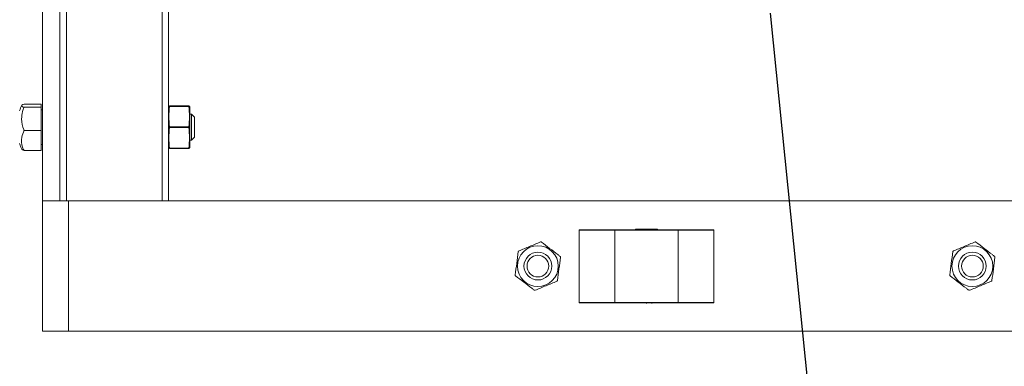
# Model space of a CAD drawing. Header units: millimetres. Extents: x -102560 to 77680, y 7163 to 33028.
# Tile 5 of 80: x -96297 to -95164, y 13227 to 13626. Entities that reach past the tile are written whole.
import ezdxf
from ezdxf import colors
from ezdxf.entities.mleader import LeaderData, LeaderLine
from ezdxf.math import Vec2, Vec3

# ---------------------------------------------------------------- set-up
doc = ezdxf.new("R2010")
doc.units = ezdxf.units.MM
for name, color, linetype, lineweight in [('RR_IWK_opisy', 7, 'Continuous', 0), ('RR_IWK_opisy_piony', 7, 'Continuous', 0), ('RR_IWK_urzadzenia', 7, 'Continuous', 13)]:
    doc.layers.add(name, color=color, linetype=linetype, lineweight=lineweight)
doc.styles.add('RR', font='GARA.TTF', dxfattribs={"height": 200})

# ---------------------------------------------------------------- blocks, each defined once
blk = doc.blocks.new('_None')

msp = doc.modelspace()

# ---------------------------------------------------------------- linework, layer by layer
at = {"layer": 'RR_IWK_urzadzenia', "color": 8, "linetype": 'Continuous', "lineweight": 13}
for p, q in [((-96243.4, 13417.3), (-96243.4, 14277.3)), ((-96133.4, 13417.3), (-96133.4, 14277.3)), ((-95612.4, 13383.5), (-95653.4, 13383.5)), ((-95498.4, 13383.5), (-95539.4, 13383.5)), ((-95653.4, 13300.5), (-95612.4, 13300.5)), ((-95572.7, 13299.5), (-95572.7, 13300)), ((-95539.4, 13300.5), (-95498.4, 13300.5))]:
    msp.add_line(p, q, dxfattribs=at)
at = {"layer": 'RR_IWK_urzadzenia', "color": 7, "linetype": 'Continuous', "lineweight": 13}
for p, q in [((-96125.9, 13417.3), (-96125.9, 14277.3)), ((-96270.9, 13417.3), (-96270.9, 13947.3)), ((-96250.9, 13417.3), (-96250.9, 13947.3)), ((-96272.4, 13528.9), (-96292.2, 13528.9)), ((-96272.4, 13528.9), (-96272.4, 13525.2)), ((-96272.4, 13525.2), (-96292.2, 13525.2)), ((-96272.4, 13525.2), (-96272.4, 13498.5)), ((-96270.9, 13522.3), (-96272.4, 13522.3)), ((-96125.7, 13526.8), (-96125.9, 13525.8)), ((-96124.7, 13526.8), (-96102.6, 13526.8)), ((-96102.6, 13526.3), (-96124.7, 13526.3)), ((-96101.4, 13525.8), (-96101.7, 13526.8)), ((-96101.4, 13525.8), (-96101.4, 13478.8)), ((-96099.4, 13517.3), (-96101.4, 13517.3)), ((-96095.9, 13513.8), (-96099.4, 13517.3)), ((-96099.4, 13487.3), (-96099.4, 13517.3)), ((-96095.9, 13513.8), (-96095.9, 13490.8)), ((-96272.4, 13498.5), (-96292.2, 13498.5)), ((-96272.4, 13498.5), (-96272.4, 13475.6)), ((-96124.7, 13502.8), (-96102.6, 13502.8)), ((-96102.6, 13501.8), (-96124.7, 13501.8)), ((-96101.4, 13487.3), (-96099.4, 13487.3)), ((-96099.4, 13487.3), (-96095.9, 13490.8)), ((-96272.4, 13475.6), (-96292.2, 13475.6)), ((-96272.4, 13482.3), (-96270.9, 13482.3)), ((-96125.9, 13478.8), (-96125.7, 13477.8)), ((-96124.7, 13478.3), (-96102.6, 13478.3)), ((-96102.6, 13477.8), (-96124.7, 13477.8)), ((-96101.7, 13477.8), (-96101.4, 13478.8)), ((-96270.9, 13267.3), (-96270.9, 13417.3)), ((-96270.9, 13417.3), (-96240.9, 13417.3)), ((-96240.9, 13267.3), (-96240.9, 13417.3)), ((-94385.9, 13417.3), (-96240.9, 13417.3)), ((-95653.4, 13383.5), (-95653.4, 13300.5)), ((-95652.9, 13384), (-95612.3, 13384)), ((-95612.4, 13300.5), (-95612.4, 13383.5)), ((-95539.4, 13383.5), (-95612.4, 13383.5)), ((-95612.3, 13384), (-95539.6, 13384)), ((-95588.7, 13385), (-95588.7, 13384)), ((-95588.7, 13385), (-95585.9, 13385)), ((-95585.9, 13385), (-95585.9, 13384)), ((-95566, 13385), (-95585.9, 13385)), ((-95566, 13385), (-95566, 13384)), ((-95566, 13385), (-95563.2, 13385)), ((-95563.2, 13385), (-95563.2, 13384)), ((-95539.6, 13384), (-95498.9, 13384)), ((-95539.4, 13300.5), (-95539.4, 13383.5)), ((-95498.4, 13300.5), (-95498.4, 13383.5)), ((-95612.3, 13300), (-95652.9, 13300)), ((-95612.4, 13300.5), (-95539.4, 13300.5)), ((-95539.6, 13300), (-95612.3, 13300)), ((-95582.4, 13299.5), (-95582.4, 13300)), ((-95579.4, 13299.5), (-95579.4, 13300)), ((-95576.4, 13299.5), (-95576.4, 13300)), ((-95576.4, 13299.5), (-95575.4, 13299.5)), ((-95575.4, 13299.5), (-95575.4, 13300)), ((-95570.3, 13299.5), (-95570.3, 13300)), ((-95570.1, 13299.5), (-95569.8, 13299.5)), ((-95569.5, 13299.5), (-95569.5, 13300)), ((-95498.9, 13300), (-95539.6, 13300)), ((-96240.9, 13267.3), (-96270.9, 13267.3)), ((-96240.9, 13267.3), (-94385.9, 13267.3))]:
    msp.add_line(p, q, dxfattribs=at)
for centre, radius in [((-95700.9, 13342.3), 23.5), ((-95200.9, 13342.3), 23.5), ((-95700.9, 13342.3), 16), ((-95700.9, 13342.3), 12.5), ((-95200.9, 13342.3), 16), ((-95200.9, 13342.3), 12.5)]:
    msp.add_circle(centre, radius, dxfattribs=at)
for centre, radius, start, end in [((-96276.9, 13517.2), 20.7, 150.0261, 169.1171), ((-96276.9, 13487.3), 20.7, 190.8829, 209.9852), ((-95652.9, 13383.5), 0.5, 90, 180), ((-95498.9, 13383.5), 0.5, 0, 90), ((-95652.9, 13300.5), 0.5, 180, 270), ((-95498.9, 13300.5), 0.5, 270, 0)]:
    msp.add_arc(centre, radius, start, end, dxfattribs=at)
for points, knots in [([(-96292.2, 13528.9), (-96293.2, 13528.5), (-96295.7, 13527.5), (-96295, 13526.2), (-96292.8, 13525.4), (-96292.2, 13525.2)], [0, 0, 0, 0, 0.34751, 0.838034, 1, 1, 1, 1]), ([(-96292.2, 13525.2), (-96292.8, 13523.6), (-96294.6, 13519.3), (-96295.3, 13510.5), (-96294.3, 13503), (-96292.3, 13498.9), (-96292.2, 13498.5)], [0, 0, 0, 0, 0.188202, 0.500858, 0.959634, 1, 1, 1, 1]), ([(-96124.7, 13526.3), (-96125.2, 13522.4), (-96126.1, 13514.6), (-96125.2, 13506.7), (-96124.7, 13502.8)], [0, 0, 0, 0, 0.495528, 1, 1, 1, 1]), ([(-96124.7, 13526.3), (-96124.7, 13526.4), (-96124.7, 13526.5), (-96124.7, 13526.7), (-96124.7, 13526.8), (-96124.7, 13526.8), (-96124.7, 13526.8)], [0, 0, 0, 0, 0.312483, 0.626203, 0.93738, 1, 1, 1, 1]), ([(-96102.6, 13526.8), (-96102.7, 13526.8), (-96102.7, 13526.7), (-96102.7, 13526.6), (-96102.7, 13526.4), (-96102.7, 13526.3), (-96102.6, 13526.3)], [0, 0, 0, 0, 0.3126278, 0.626346, 0.9375236, 1, 1, 1, 1]), ([(-96102.6, 13502.8), (-96102.2, 13506.7), (-96101.2, 13514.5), (-96102.2, 13522.3), (-96102.6, 13526.3)], [0, 0, 0, 0, 0.495528, 1, 1, 1, 1]), ([(-96292.2, 13498.5), (-96293.2, 13495.9), (-96295.7, 13489.7), (-96295, 13481.6), (-96292.8, 13476.8), (-96292.2, 13475.6)], [0, 0, 0, 0, 0.34751, 0.838034, 1, 1, 1, 1]), ([(-96124.7, 13501.8), (-96125.2, 13497.9), (-96126.1, 13490.1), (-96125.2, 13482.2), (-96124.7, 13478.3)], [0, 0, 0, 0, 0.495528, 1, 1, 1, 1]), ([(-96124.7, 13501.8), (-96124.7, 13501.9), (-96124.7, 13502.1), (-96124.7, 13502.4), (-96124.7, 13502.6), (-96124.7, 13502.8), (-96124.7, 13502.8)], [0, 0, 0, 0, 0.312482, 0.626202, 0.937379, 1, 1, 1, 1]), ([(-96102.6, 13502.8), (-96102.7, 13502.7), (-96102.7, 13502.5), (-96102.7, 13502.1), (-96102.7, 13501.9), (-96102.7, 13501.8), (-96102.6, 13501.8)], [0, 0, 0, 0, 0.312482, 0.626202, 0.937379, 1, 1, 1, 1]), ([(-96102.6, 13478.3), (-96102.2, 13482.2), (-96101.2, 13490), (-96102.2, 13497.8), (-96102.6, 13501.8)], [0, 0, 0, 0, 0.495528, 1, 1, 1, 1]), ([(-96292.2, 13475.6), (-96293.5, 13476), (-96295, 13476.5), (-96294.7, 13477), (-96294.7, 13477.1)], [0, 0, 0, 0, 0.89112, 1, 1, 1, 1]), ([(-96124.7, 13477.8), (-96124.7, 13477.8), (-96124.7, 13477.8), (-96124.7, 13478), (-96124.7, 13478.1), (-96124.7, 13478.3), (-96124.7, 13478.3)], [0, 0, 0, 0, 0.312628, 0.626346, 0.937524, 1, 1, 1, 1]), ([(-96102.6, 13478.3), (-96102.7, 13478.2), (-96102.7, 13478), (-96102.7, 13477.8), (-96102.7, 13477.8), (-96102.7, 13477.8), (-96102.6, 13477.8)], [0, 0, 0, 0, 0.3124827, 0.6262027, 0.9373801, 1, 1, 1, 1]), ([(-95612.4, 13383.5), (-95612.4, 13383.6), (-95612.4, 13383.7), (-95612.4, 13383.8), (-95612.4, 13384), (-95612.4, 13384), (-95612.3, 13384), (-95612.3, 13384), (-95612.3, 13384)], [0, 0, 0, 0, 0.20667, 0.413245, 0.622528, 0.837768, 0.981681, 1, 1, 1, 1]), ([(-95539.4, 13383.5), (-95539.4, 13383.6), (-95539.4, 13383.7), (-95539.5, 13383.8), (-95539.5, 13384), (-95539.5, 13384), (-95539.6, 13384), (-95539.6, 13384), (-95539.6, 13384)], [0, 0, 0, 0, 0.20667, 0.413245, 0.622528, 0.837768, 0.981681, 1, 1, 1, 1]), ([(-95722.8, 13359.8), (-95718.7, 13361.5), (-95710.3, 13364.9), (-95702, 13368.4), (-95697.7, 13370.1)], [0, 0, 0, 0, 0.495528, 1, 1, 1, 1]), ([(-95696.8, 13370), (-95696.8, 13370), (-95697, 13370.1), (-95697.4, 13370.2), (-95697.6, 13370.2), (-95697.7, 13370.1), (-95697.7, 13370.1)], [0, 0, 0, 0, 0.3126278, 0.626346, 0.9375236, 1, 1, 1, 1]), ([(-95696.8, 13370), (-95690.5, 13365.1), (-95683.3, 13359.6), (-95676.1, 13354.1), (-95675.2, 13353.4)], [0, 0, 0, 0, 0.873557, 1, 1, 1, 1]), ([(-95222.8, 13359.8), (-95218.7, 13361.5), (-95210.3, 13364.9), (-95202, 13368.4), (-95197.7, 13370.1)], [0, 0, 0, 0, 0.495528, 1, 1, 1, 1]), ([(-95196.8, 13370), (-95196.8, 13370), (-95197, 13370.1), (-95197.4, 13370.2), (-95197.6, 13370.2), (-95197.7, 13370.1), (-95197.7, 13370.1)], [0, 0, 0, 0, 0.3126278, 0.626346, 0.9375236, 1, 1, 1, 1]), ([(-95196.8, 13370), (-95190.5, 13365.1), (-95183.3, 13359.6), (-95176.1, 13354.1), (-95175.2, 13353.4)], [0, 0, 0, 0, 0.873557, 1, 1, 1, 1]), ([(-95727, 13332.1), (-95726.4, 13336.5), (-95725.2, 13345.5), (-95724, 13354.4), (-95723.4, 13359)], [0, 0, 0, 0, 0.495528, 1, 1, 1, 1]), ([(-95722.8, 13359.8), (-95722.9, 13359.7), (-95723.1, 13359.6), (-95723.3, 13359.3), (-95723.4, 13359.1), (-95723.4, 13359), (-95723.4, 13359)], [0, 0, 0, 0, 0.312482, 0.626202, 0.937379, 1, 1, 1, 1]), ([(-95227, 13332.1), (-95226.4, 13336.5), (-95225.2, 13345.5), (-95224, 13354.4), (-95223.4, 13359)], [0, 0, 0, 0, 0.495528, 1, 1, 1, 1]), ([(-95222.8, 13359.8), (-95222.9, 13359.7), (-95223.1, 13359.6), (-95223.3, 13359.3), (-95223.4, 13359.1), (-95223.4, 13359), (-95223.4, 13359)], [0, 0, 0, 0, 0.312482, 0.626202, 0.937379, 1, 1, 1, 1]), ([(-95674.9, 13352.5), (-95675.5, 13348.1), (-95676.6, 13339.1), (-95677.8, 13330.1), (-95678.4, 13325.6)], [0, 0, 0, 0, 0.495528, 1, 1, 1, 1]), ([(-95674.9, 13352.5), (-95674.9, 13352.6), (-95674.9, 13352.8), (-95675, 13353.1), (-95675.1, 13353.3), (-95675.2, 13353.4), (-95675.2, 13353.4)], [0, 0, 0, 0, 0.312483, 0.626203, 0.93738, 1, 1, 1, 1]), ([(-95174.9, 13352.5), (-95175.5, 13348.1), (-95176.6, 13339.1), (-95177.8, 13330.1), (-95178.4, 13325.6)], [0, 0, 0, 0, 0.495528, 1, 1, 1, 1]), ([(-95174.9, 13352.5), (-95174.9, 13352.6), (-95174.9, 13352.8), (-95175, 13353.1), (-95175.1, 13353.3), (-95175.2, 13353.4), (-95175.2, 13353.4)], [0, 0, 0, 0, 0.312483, 0.626203, 0.93738, 1, 1, 1, 1]), ([(-95727, 13332.1), (-95727, 13332), (-95727, 13331.7), (-95726.9, 13331.4), (-95726.8, 13331.2), (-95726.7, 13331.1), (-95726.6, 13331.1)], [0, 0, 0, 0, 0.312483, 0.626203, 0.93738, 1, 1, 1, 1]), ([(-95705.1, 13314.6), (-95706, 13315.3), (-95713.2, 13320.8), (-95720.3, 13326.3), (-95726.6, 13331.1)], [0, 0, 0, 0, 0.126443, 1, 1, 1, 1]), ([(-95679.1, 13324.8), (-95683.2, 13323.1), (-95691.6, 13319.6), (-95699.9, 13316.2), (-95704.1, 13314.5)], [0, 0, 0, 0, 0.4955279, 1, 1, 1, 1]), ([(-95679.1, 13324.8), (-95679, 13324.9), (-95678.8, 13325), (-95678.6, 13325.2), (-95678.5, 13325.4), (-95678.4, 13325.6), (-95678.4, 13325.6)], [0, 0, 0, 0, 0.312482, 0.626202, 0.937379, 1, 1, 1, 1]), ([(-95227, 13332.1), (-95227, 13332), (-95227, 13331.7), (-95226.9, 13331.4), (-95226.8, 13331.2), (-95226.7, 13331.1), (-95226.6, 13331.1)], [0, 0, 0, 0, 0.3124827, 0.6262027, 0.9373801, 1, 1, 1, 1]), ([(-95205.1, 13314.6), (-95206, 13315.3), (-95213.2, 13320.8), (-95220.3, 13326.3), (-95226.6, 13331.1)], [0, 0, 0, 0, 0.126443, 1, 1, 1, 1]), ([(-95179.1, 13324.8), (-95183.2, 13323.1), (-95191.6, 13319.6), (-95199.9, 13316.2), (-95204.1, 13314.5)], [0, 0, 0, 0, 0.4955279, 1, 1, 1, 1]), ([(-95179.1, 13324.8), (-95179, 13324.9), (-95178.8, 13325), (-95178.6, 13325.2), (-95178.5, 13325.4), (-95178.4, 13325.6), (-95178.4, 13325.6)], [0, 0, 0, 0, 0.312482, 0.626202, 0.937379, 1, 1, 1, 1]), ([(-95705.1, 13314.6), (-95705, 13314.5), (-95704.9, 13314.4), (-95704.5, 13314.4), (-95704.3, 13314.4), (-95704.2, 13314.4), (-95704.1, 13314.5)], [0, 0, 0, 0, 0.312628, 0.626346, 0.937524, 1, 1, 1, 1]), ([(-95205.1, 13314.6), (-95205, 13314.5), (-95204.9, 13314.4), (-95204.5, 13314.4), (-95204.3, 13314.4), (-95204.2, 13314.4), (-95204.1, 13314.5)], [0, 0, 0, 0, 0.3126278, 0.626346, 0.9375236, 1, 1, 1, 1]), ([(-95612.3, 13300), (-95612.3, 13300), (-95612.3, 13300), (-95612.4, 13300), (-95612.4, 13300.1), (-95612.4, 13300.2), (-95612.4, 13300.4), (-95612.4, 13300.5), (-95612.4, 13300.5)], [0, 0, 0, 0, 0.018319, 0.162232, 0.377472, 0.586755, 0.79333, 1, 1, 1, 1]), ([(-95570.3, 13299.5), (-95570, 13299.5), (-95569.6, 13299.5), (-95569.5, 13299.5), (-95569.5, 13299.5)], [0, 0, 0, 0, 0.559393, 1, 1, 1, 1]), ([(-95539.6, 13300), (-95539.6, 13300), (-95539.6, 13300), (-95539.5, 13300), (-95539.5, 13300.1), (-95539.5, 13300.2), (-95539.4, 13300.4), (-95539.4, 13300.5), (-95539.4, 13300.5)], [0, 0, 0, 0, 0.018319, 0.162232, 0.377472, 0.586755, 0.79333, 1, 1, 1, 1])]:
    msp.add_open_spline(points, degree=3, knots=knots, dxfattribs=at)

# ---------------------------------------------------------------- next in the draw order: leaders
at = {"layer": 'RR_IWK_opisy_piony'}
ml = msp.add_multileader_mtext('Standard', dxfattribs=at)
ml.set_content('Zestawy wodomierzowe CW\\P- zawór kulowy DN15\\P- wodomierz JS90 {\\A1;Q{\\H0.7x;\\S^ 3;}=1,6 m{\\H0.7x;\\S3^ ;}/h DN15}\\P- filtr siatkowy DN15\\P- zawór zwrotny DN15\\P- zawór kulowy DN15\\P', color=256, style='RR')
ml.set_leader_properties()
ml.set_arrow_properties(name='NONE')
ml.build(insert=Vec2(0, 0))
ml.multileader.update_dxf_attribs({"text_left_attachment_type": 6, "text_right_attachment_type": 6, "dogleg_length": 0, "arrow_head_size": 0.18})
ctx = ml.context
ctx.base_point, ctx.char_height, ctx.arrow_head_size, ctx.landing_gap_size, ctx.plane_origin = Vec3(-101665.2, 15165.7), 200, 0.18, 25, Vec3(-81038.2, 115222.6)
ctx.left_attachment, ctx.right_attachment = 6, 6
notes = []
notes.append((ctx, [(0, (1, 1, 0), (-97023.9, 15165.7), (-1, 0), 0, [(2, [(-94951, 16033.6), (-95450.9, 16033.6), (-95950.9, 16033.6)], 0, [])])]))
ctx.mtext.insert = Vec3(-101640.2, 15441)
ctx.mtext.has_bg_fill, ctx.mtext.bg_color, ctx.mtext.bg_scale_factor, ctx.mtext.bg_transparency, ctx.mtext.use_window_bg_color = 1, -1027028792, 1, 0, 1
for ctx, leaders in notes:
    for number, flags, end, landing, length, lines in leaders:
        leader = LeaderData()
        leader.index, (leader.has_last_leader_line, leader.has_dogleg_vector, leader.attachment_direction) = number, flags
        leader.last_leader_point, leader.dogleg_vector, leader.dogleg_length = Vec3(end), Vec3(landing), length
        for number, points, colour, breaks in lines:
            line = LeaderLine()
            line.index, line.vertices, line.color, line.breaks = number, Vec3.list(points), colors.encode_raw_color(colour), breaks
            leader.lines.append(line)
        ctx.leaders.append(leader)

# ---------------------------------------------------------------- next in the draw order: leaders
ml = msp.add_multileader_mtext('Standard', dxfattribs=at)
ml.set_content('Zestawy wodomierzowe ZW\\P- zawór kulowy DN15\\P- wodomierz JS {\\A1;Q{\\H0.7x;\\S^ 3;}=1,6/2,5 m{\\H0.7x;\\S3^ ;}/h DN15}\\P- filtr siatkowy DN15\\P- zawór zwrotny DN15\\P- zawór kulowy DN15\\P', color=256, style='RR')
ml.set_leader_properties()
ml.set_arrow_properties(name='NONE')
ml.build(insert=Vec2(0, 0))
ml.multileader.update_dxf_attribs({"text_left_attachment_type": 6, "text_right_attachment_type": 6, "dogleg_length": 0, "arrow_head_size": 0.18})
ctx = ml.context
ctx.base_point, ctx.char_height, ctx.arrow_head_size, ctx.landing_gap_size, ctx.plane_origin = Vec3(-102165.1, 17354.4), 200, 0.18, 25, Vec3(-81038.2, 117392.7)
ctx.left_attachment, ctx.right_attachment = 6, 6
notes = []
notes.append((ctx, [(0, (1, 1, 0), (-97304.6, 17354.4), (-1, 0), 0, [(2, [(-94826, 18484.1), (-95325.9, 18476.3), (-95825.9, 18484.6)], 0, [])])]))
ctx.mtext.insert = Vec3(-102140.1, 17629.7)
ctx.mtext.has_bg_fill, ctx.mtext.bg_color, ctx.mtext.bg_scale_factor, ctx.mtext.bg_transparency, ctx.mtext.use_window_bg_color = 1, -1027028792, 1, 0, 1
for ctx, leaders in notes:
    for number, flags, end, landing, length, lines in leaders:
        leader = LeaderData()
        leader.index, (leader.has_last_leader_line, leader.has_dogleg_vector, leader.attachment_direction) = number, flags
        leader.last_leader_point, leader.dogleg_vector, leader.dogleg_length = Vec3(end), Vec3(landing), length
        for number, points, colour, breaks in lines:
            line = LeaderLine()
            line.index, line.vertices, line.color, line.breaks = number, Vec3.list(points), colors.encode_raw_color(colour), breaks
            leader.lines.append(line)
        ctx.leaders.append(leader)

# ---------------------------------------------------------------- next in the draw order: leaders
ml = msp.add_multileader_mtext('Standard', dxfattribs=at)
ml.set_content('Belka prefabrykowana\\P', color=256, style='RR')
ml.set_leader_properties()
ml.set_arrow_properties(name='NONE')
ml.build(insert=Vec2(0, 0))
ml.multileader.update_dxf_attribs({"text_left_attachment_type": 6, "text_right_attachment_type": 6, "dogleg_length": 0, "arrow_head_size": 0.18})
ctx = ml.context
ctx.base_point, ctx.char_height, ctx.arrow_head_size, ctx.landing_gap_size, ctx.plane_origin = Vec3(-100335.9, 12641.2), 200, 0.18, 25, Vec3(-81300.3, 113179.6)
ctx.left_attachment, ctx.right_attachment = 6, 6
notes = []
notes.append((ctx, [(0, (1, 1, 0), (-97666.6, 12641.2), (-1, 0), 0, [(0, [(-96240.9, 14352.3)], 0, [])])]))
ctx.mtext.insert = Vec3(-100310.9, 12919.5)
ctx.mtext.has_bg_fill, ctx.mtext.bg_color, ctx.mtext.bg_scale_factor, ctx.mtext.bg_transparency, ctx.mtext.use_window_bg_color = 1, -1027028792, 1, 0, 1
ml = msp.add_multileader_mtext('Standard', dxfattribs=at)
ml.set_content('ilość odejść zgodnie\\Pz rzutem instalacji\\P', color=256, style='RR')
ml.set_leader_properties()
ml.set_arrow_properties(name='NONE')
ml.build(insert=Vec2(0, 0))
ml.multileader.update_dxf_attribs({"text_left_attachment_type": 6, "text_right_attachment_type": 6, "dogleg_length": 0, "arrow_head_size": 0.18})
ctx = ml.context
ctx.base_point, ctx.char_height, ctx.arrow_head_size, ctx.landing_gap_size, ctx.plane_origin = Vec3(-95315.5, 12466.2), 200, 0.18, 25, Vec3(-74914.9, 113611.8)
ctx.left_attachment, ctx.right_attachment = 6, 6
notes.append((ctx, [(0, (1, 1, 0), (-95315.5, 12466.3), (1, 0), 0, [(0, [(-95433.5, 13633.8)], 0, [])])]))
ctx.mtext.insert, ctx.mtext.width = Vec3(-95290.5, 12746.6), 2695.799
ctx.mtext.has_bg_fill, ctx.mtext.bg_color, ctx.mtext.bg_scale_factor, ctx.mtext.bg_transparency, ctx.mtext.use_window_bg_color = 1, -1027028792, 1, 0, 1
for ctx, leaders in notes:
    for number, flags, end, landing, length, lines in leaders:
        leader = LeaderData()
        leader.index, (leader.has_last_leader_line, leader.has_dogleg_vector, leader.attachment_direction) = number, flags
        leader.last_leader_point, leader.dogleg_vector, leader.dogleg_length = Vec3(end), Vec3(landing), length
        for number, points, colour, breaks in lines:
            line = LeaderLine()
            line.index, line.vertices, line.color, line.breaks = number, Vec3.list(points), colors.encode_raw_color(colour), breaks
            leader.lines.append(line)
        ctx.leaders.append(leader)

# ---------------------------------------------------------------- next in the draw order: texts
at = {"layer": 'RR_IWK_opisy', "insert": (-102160.7, 30202.1), "char_height": 200, "width": 12404.745, "attachment_point": 1, "style": 'RR'}
msp.add_mtext('\\pi-500,l500,xqjt0,2;UWAGI:\\P1.^IBudynek zasilany będzie z projektowanego przyłącza wodociągowego - wg odrębnego opracowania;\\P2.^IGłówny zestaw wodomierzowy  zlokalizowany będzie w studni wodomierzowej;\\P3.^IIndywidualne zestawy wodomierzowe dla poszczególnych mieszkań instalowane będą w\\~szachtach instalacyjnych na korytarzach ogólnych;\\P4.^IInstalację rozdzielczą wody zimnej, ciepłej i cyrkulacji należy prowadzić pod stropem parteru oraz w\\~szachtach; \\P5.^IDoprowadzenie wody do poszczególnych mieszkań z szafek rodzielaczy prowadzić w\\~warstwach posadzkowych;\\P6.^IInstalację rozdzielczą prowadzoną pod stropem i w szachtach wykonać z rur stalowych zaciskowych;\\P7.^IInstalację prowwadzoną w posadzce wykonać z rur tworzywowych PERT;\\P8.^IPodejścia pod pojedyncze przybory wykonywać rurą %%c16x2,0;\\P9.^ICiepła woda przygotowywana będzie centralnie w zasobniku ciepłej wody zasilanym z\\~pompy ciepła;\\P10.^INależy wykonać instalację cyrkulacji;\\P11.^ICałość instalacji wodociągowej należy izolować termicznie;\\P12.^IWszystkie roboty należy wykonać zgodnie z Polskimi Normami, Warunkami Technicznymi Wykonania i Odbioru Robót oraz zgodnie ze sztuką budowlaną;\\P13.^IRysunki rozpatrywać łącznie z informacjami zawartymi w części opisowej oraz z\\~dokumentacją branżową;\\P14.^IUwagi i opisy zamieszczane w części rys. projektu stanowią integralną część niniejszego opracowania;\\P15.^IWszystkie wymiary, otwory i rzędne należy sprawdzić na budowie, a wszelkie odstępstwa należy korygować przy udziale projektanta i użytkownika, prace montażowe wykonywać zgodnie z obowiązującymi przepisami BHP, zarządzeniami oraz normami PN;\\P16.^IWszelkie wątpliwości i niejasności należy wyjaśnić z projektantem.', dxfattribs=at)

doc.saveas('drawing.dxf')
